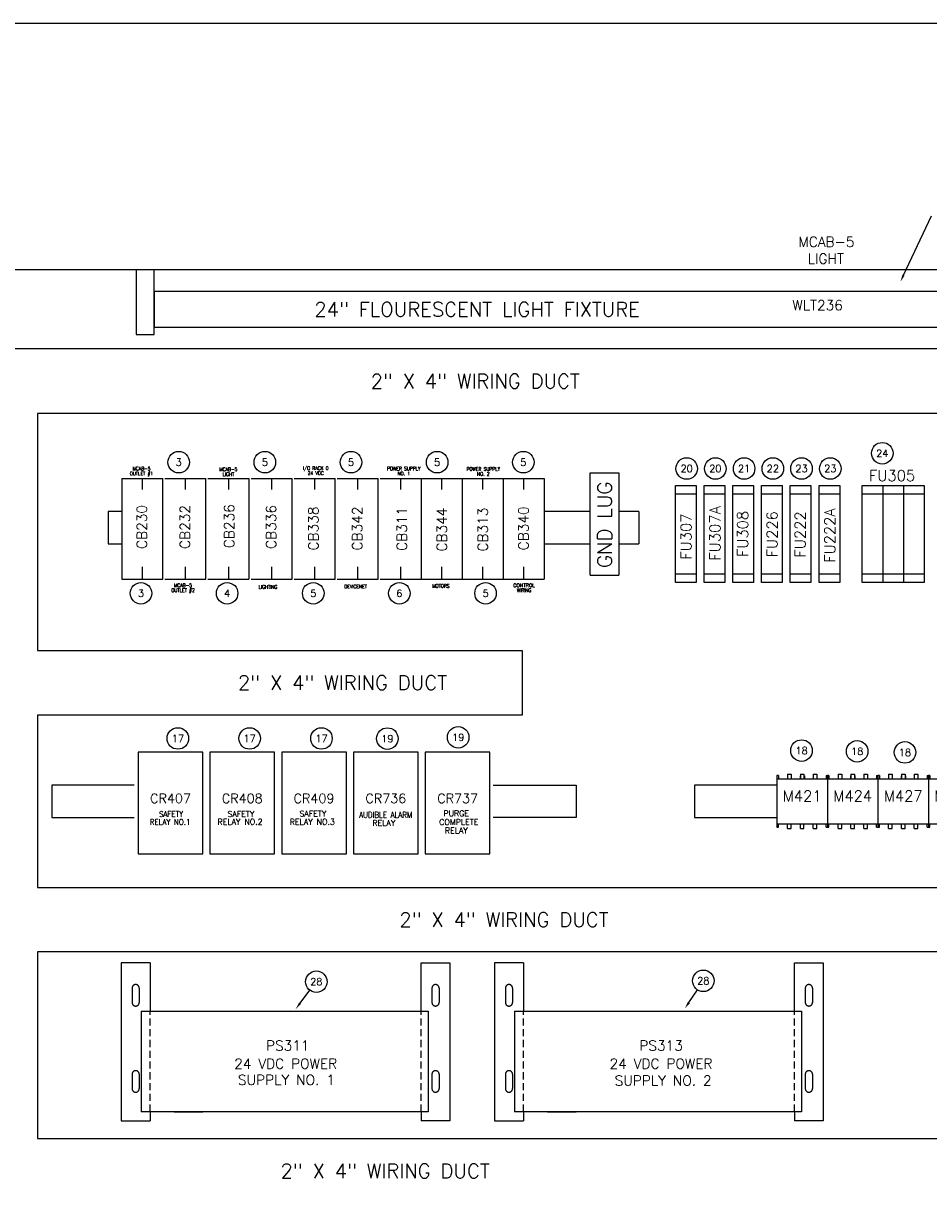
# Model space of a CAD drawing. Header units: inches. Extents: x 0 to 120, y 0 to 76.
# Tile 3 of 5: x 17 to 49, y 35 to 76. Entities that reach past the tile are written whole.
import ezdxf
from ezdxf.enums import TextEntityAlignment as Align

# ---------------------------------------------------------------- set-up
doc = ezdxf.new("R2010")
doc.units = ezdxf.units.IN
doc.header["$MEASUREMENT"] = 0
doc.linetypes.add('DASHED', pattern=[0.75, 0.5, -0.25])
doc.linetypes.add('DASHED2', pattern=[0.375, 0.25, -0.125])
for name, color, linetype in [('PBAL', 7, 'Continuous'), ('PDESC', 1, 'Continuous'), ('PITEM', 1, 'Continuous'), ('PSYMS', 7, 'Continuous'), ('PTAG', 30, 'Continuous')]:
    doc.layers.add(name, color=color, linetype=linetype)
doc.layers.add('Viewports', color=3, linetype='Continuous', plot=False)
doc.styles.add('LEGACY', font='romans.shx')
doc.styles.add('ROMANS', font='ROMANS.SHX')
doc.styles.add('WD', font='romans.shx')

# ---------------------------------------------------------------- blocks, each defined once
blk = doc.blocks.new('WD_PTAG')
at = {"style": 'LEGACY', "width": 0.9}
for tag, flags, p in [('P_ITEM', 9, (0, 0.374)), ('P_TAG1', 8, (0, 0.202)), ('DESC1', 8, (0, 0))]:
    blk.add_attdef(tag, text='', height=0.125, dxfattribs=dict(at, flags=flags)).set_placement(p, align=Align.CENTER)
at = {"style": 'LEGACY', "width": 0.7}
blk.add_attdef('LOC', text='', height=0.0625, dxfattribs=at).set_placement((0, 0.359), align=Align.CENTER)
at = {"style": 'LEGACY', "width": 0.9, "flags": 8}
blk.add_attdef('DESC2', text='', height=0.125, dxfattribs=at).set_placement((0.001, -0.047), align=Align.TOP_CENTER)
at = {"linetype": 'Continuous', "style": 'LEGACY', "flags": 1}
for tag, p in [('P_MFG', (-0.016, -0.297)), ('P_CAT', (-0.016, -0.231))]:
    blk.add_attdef(tag, text='', height=0.05, dxfattribs=at).set_placement(p, align=Align.MIDDLE)
at = {"linetype": 'Continuous', "style": 'LEGACY', "flags": 9}
for tag, p in [('P_ASSYCODE', (-0.016, -0.344)), ('WDBLKNAM', (-0.016, -0.197)), ('RATING1', (-0.016, -0.359)), ('RATING2', (-0.016, -0.375)), ('RATING4', (-0.016, -0.391)), ('RATING3', (-0.016, -0.406)), ('RATING10', (-0.016, -0.5)), ('RATING12', (-0.016, -0.516)), ('RATING11', (-0.016, -0.531)), ('RATING8', (-0.016, -0.422)), ('RATING7', (-0.016, -0.438)), ('RATING6', (-0.016, -0.453)), ('RATING5', (-0.016, -0.469)), ('RATING9', (-0.016, -0.484))]:
    blk.add_attdef(tag, text='', height=0.01, dxfattribs=at).set_placement(p, align=Align.CENTER)
blk = doc.blocks.new('PNLB56')
at = {"layer": 'PBAL'}
blk.add_circle((0, 0), 0.375, dxfattribs=at)
at = {"layer": 'PITEM', "style": 'LEGACY'}
blk.add_attdef('B_ITEM', text='', height=0.25, dxfattribs=at).set_placement((0, 0), align=Align.MIDDLE)
blk = doc.blocks.new('PNLB65')
at = {"layer": 'PBAL'}
blk.add_circle((0, 0), 0.375, dxfattribs=at)
at = {"layer": 'PITEM', "style": 'LEGACY'}
blk.add_attdef('B_ITEM', text='', height=0.25, dxfattribs=at).set_placement((0, 0), align=Align.MIDDLE)
blk = doc.blocks.new('PNLB74')
at = {"layer": 'PBAL'}
blk.add_circle((0, 0), 0.375, dxfattribs=at)
at = {"layer": 'PITEM', "style": 'LEGACY'}
blk.add_attdef('B_ITEM', text='', height=0.25, dxfattribs=at).set_placement((0, 0), align=Align.MIDDLE)
blk = doc.blocks.new('PNLB83')
at = {"layer": 'PBAL'}
blk.add_circle((0, 0), 0.375, dxfattribs=at)
at = {"layer": 'PITEM', "style": 'LEGACY'}
blk.add_attdef('B_ITEM', text='', height=0.25, dxfattribs=at).set_placement((0, 0), align=Align.MIDDLE)
blk = doc.blocks.new('PNLB92')
at = {"layer": 'PBAL'}
blk.add_circle((0, 0), 0.375, dxfattribs=at)
at = {"layer": 'PITEM', "style": 'LEGACY'}
blk.add_attdef('B_ITEM', text='', height=0.25, dxfattribs=at).set_placement((0, 0), align=Align.MIDDLE)
blk = doc.blocks.new('PNLBA1')
at = {"layer": 'PBAL'}
blk.add_circle((0, 0), 0.375, dxfattribs=at)
at = {"layer": 'PITEM', "style": 'LEGACY'}
blk.add_attdef('B_ITEM', text='', height=0.25, dxfattribs=at).set_placement((0, 0), align=Align.MIDDLE)
blk = doc.blocks.new('PNLBB0')
at = {"layer": 'PBAL'}
blk.add_circle((0, 0), 0.375, dxfattribs=at)
at = {"layer": 'PITEM', "style": 'LEGACY'}
blk.add_attdef('B_ITEM', text='', height=0.25, dxfattribs=at).set_placement((0, 0), align=Align.MIDDLE)
blk = doc.blocks.new('PNLBBF')
at = {"layer": 'PBAL'}
blk.add_circle((0, 0), 0.375, dxfattribs=at)
at = {"layer": 'PITEM', "style": 'LEGACY'}
blk.add_attdef('B_ITEM', text='', height=0.25, dxfattribs=at).set_placement((0, 0), align=Align.MIDDLE)
blk = doc.blocks.new('PNLBCE')
at = {"layer": 'PBAL'}
blk.add_circle((0, 0), 0.375, dxfattribs=at)
at = {"layer": 'PITEM', "style": 'LEGACY'}
blk.add_attdef('B_ITEM', text='', height=0.25, dxfattribs=at).set_placement((0, 0), align=Align.MIDDLE)
blk = doc.blocks.new('PNLBDD')
at = {"layer": 'PBAL'}
blk.add_circle((0, 0), 0.375, dxfattribs=at)
at = {"layer": 'PITEM', "style": 'LEGACY'}
blk.add_attdef('B_ITEM', text='', height=0.25, dxfattribs=at).set_placement((0, 0), align=Align.MIDDLE)
blk = doc.blocks.new('PNLBEC')
at = {"layer": 'PBAL'}
blk.add_circle((0, 0), 0.375, dxfattribs=at)
at = {"layer": 'PITEM', "style": 'LEGACY'}
blk.add_attdef('B_ITEM', text='', height=0.25, dxfattribs=at).set_placement((0, 0), align=Align.MIDDLE)
blk = doc.blocks.new('PNLBFB')
at = {"layer": 'PBAL'}
blk.add_circle((0, 0), 0.375, dxfattribs=at)
at = {"layer": 'PITEM', "style": 'LEGACY'}
blk.add_attdef('B_ITEM', text='', height=0.25, dxfattribs=at).set_placement((0, 0), align=Align.MIDDLE)
blk = doc.blocks.new('PNLC0A')
at = {"layer": 'PBAL'}
blk.add_circle((0, 0), 0.375, dxfattribs=at)
at = {"layer": 'PITEM', "style": 'LEGACY'}
blk.add_attdef('B_ITEM', text='', height=0.25, dxfattribs=at).set_placement((0, 0), align=Align.MIDDLE)
blk = doc.blocks.new('PNLC19')
at = {"layer": 'PBAL'}
blk.add_circle((0, 0), 0.375, dxfattribs=at)
at = {"layer": 'PITEM', "style": 'LEGACY'}
blk.add_attdef('B_ITEM', text='', height=0.25, dxfattribs=at).set_placement((0, 0), align=Align.MIDDLE)
blk = doc.blocks.new('PNLC28')
at = {"layer": 'PBAL'}
blk.add_circle((0, 0), 0.375, dxfattribs=at)
at = {"layer": 'PITEM', "style": 'LEGACY'}
blk.add_attdef('B_ITEM', text='', height=0.25, dxfattribs=at).set_placement((0, 0), align=Align.MIDDLE)
blk = doc.blocks.new('PNLC37')
at = {"layer": 'PBAL'}
blk.add_circle((0, 0), 0.375, dxfattribs=at)
at = {"layer": 'PITEM', "style": 'LEGACY'}
blk.add_attdef('B_ITEM', text='', height=0.25, dxfattribs=at).set_placement((0, 0), align=Align.MIDDLE)
blk = doc.blocks.new('PNLC46')
at = {"layer": 'PBAL'}
blk.add_circle((0, 0), 0.375, dxfattribs=at)
at = {"layer": 'PITEM', "style": 'LEGACY'}
blk.add_attdef('B_ITEM', text='', height=0.25, dxfattribs=at).set_placement((0, 0), align=Align.MIDDLE)
blk = doc.blocks.new('PNLCC5')
at = {"layer": 'PBAL'}
blk.add_circle((0, 0), 0.375, dxfattribs=at)
at = {"layer": 'PITEM', "style": 'LEGACY'}
blk.add_attdef('B_ITEM', text='', height=0.25, dxfattribs=at).set_placement((0, 0), align=Align.MIDDLE)
blk = doc.blocks.new('PNLCD4')
at = {"layer": 'PBAL'}
blk.add_circle((0, 0), 0.375, dxfattribs=at)
at = {"layer": 'PITEM', "style": 'LEGACY'}
blk.add_attdef('B_ITEM', text='', height=0.25, dxfattribs=at).set_placement((0, 0), align=Align.MIDDLE)
blk = doc.blocks.new('PNLCE3')
at = {"layer": 'PBAL'}
blk.add_circle((0, 0), 0.375, dxfattribs=at)
at = {"layer": 'PITEM', "style": 'LEGACY'}
blk.add_attdef('B_ITEM', text='', height=0.25, dxfattribs=at).set_placement((0, 0), align=Align.MIDDLE)
blk = doc.blocks.new('PNLCF2')
at = {"layer": 'PBAL'}
blk.add_circle((0, 0), 0.375, dxfattribs=at)
at = {"layer": 'PITEM', "style": 'LEGACY'}
blk.add_attdef('B_ITEM', text='', height=0.25, dxfattribs=at).set_placement((0, 0), align=Align.MIDDLE)
blk = doc.blocks.new('PNLD01')
at = {"layer": 'PBAL'}
blk.add_circle((0, 0), 0.375, dxfattribs=at)
at = {"layer": 'PITEM', "style": 'LEGACY'}
blk.add_attdef('B_ITEM', text='', height=0.25, dxfattribs=at).set_placement((0, 0), align=Align.MIDDLE)
blk = doc.blocks.new('PNLD10')
at = {"layer": 'PBAL'}
blk.add_circle((0, 0), 0.375, dxfattribs=at)
at = {"layer": 'PITEM', "style": 'LEGACY'}
blk.add_attdef('B_ITEM', text='', height=0.25, dxfattribs=at).set_placement((0, 0), align=Align.MIDDLE)
blk = doc.blocks.new('PNLD1F')
at = {"layer": 'PBAL'}
blk.add_circle((0, 0), 0.375, dxfattribs=at)
at = {"layer": 'PITEM', "style": 'LEGACY'}
blk.add_attdef('B_ITEM', text='', height=0.25, dxfattribs=at).set_placement((0, 0), align=Align.MIDDLE)
blk = doc.blocks.new('PNLD2E')
at = {"layer": 'PBAL'}
blk.add_circle((0, 0), 0.375, dxfattribs=at)
at = {"layer": 'PITEM', "style": 'LEGACY'}
blk.add_attdef('B_ITEM', text='', height=0.25, dxfattribs=at).set_placement((0, 0), align=Align.MIDDLE)
blk = doc.blocks.new('ABCRA040')
for p, q in [((2.25, 3.53125), (0, 3.53125)), ((0, 3.53125), (0, 0)), ((2.25, 0), (2.25, 3.53125)), ((0, 0), (2.25, 0))]:
    blk.add_line(p, q)
blk = doc.blocks.new('PNL2498')
at = {"layer": 'PBAL'}
blk.add_circle((0.227, 0.299), 0.375, dxfattribs=at)
at = {"layer": 'PITEM', "style": 'LEGACY'}
blk.add_attdef('B_ITEM', text='', height=0.25, dxfattribs=at).set_placement((0.227, 0.299), align=Align.MIDDLE)
blk = doc.blocks.new('PNL24AA')
at = {"layer": 'PBAL'}
blk.add_circle((0.208, 0.312), 0.375, dxfattribs=at)
at = {"layer": 'PITEM', "style": 'LEGACY'}
blk.add_attdef('B_ITEM', text='', height=0.25, dxfattribs=at).set_placement((0.208, 0.312), align=Align.MIDDLE)
blk = doc.blocks.new('ABMSE090')
for p, q in [((0, 1.801), (0, 0)), ((0.05, 1.801), (0, 1.801)), ((0, 1.681), (1.76, 1.681)), ((0.05, 1.801), (0.05, 1.681)), ((0.371, 1.851), (0.371, 1.681)), ((0.371, 1.851), (0.496, 1.851)), ((0.496, 1.851), (0.496, 1.681)), ((0.805, 1.791), (0.805, 1.681)), ((0.805, 1.791), (0.818, 1.791)), ((0.818, 1.851), (0.818, 1.681)), ((0.818, 1.851), (0.942, 1.851)), ((0.942, 1.851), (0.942, 1.681)), ((0.955, 1.791), (0.942, 1.791)), ((0.955, 1.791), (0.955, 1.681)), ((1.264, 1.851), (1.264, 1.681)), ((1.264, 1.851), (1.389, 1.851)), ((1.389, 1.851), (1.389, 1.681)), ((1.71, 1.801), (1.71, 1.681)), ((1.71, 1.801), (1.76, 1.801)), ((1.76, 1.801), (1.76, 0)), ((0, 0.12), (1.76, 0.12)), ((0, 0), (0.05, 0)), ((0.05, 0), (0.05, 0.12)), ((0.371, -0.05), (0.371, 0.12)), ((0.496, -0.05), (0.496, 0.12)), ((0.818, -0.05), (0.818, 0.12)), ((0.942, -0.05), (0.942, 0.12)), ((1.264, -0.05), (1.264, 0.12)), ((1.389, -0.05), (1.389, 0.12)), ((1.71, 0), (1.71, 0.12)), ((1.71, 0), (1.76, 0)), ((0.371, -0.05), (0.496, -0.05)), ((0.818, -0.05), (0.942, -0.05)), ((1.264, -0.05), (1.389, -0.05))]:
    blk.add_line(p, q)
blk = doc.blocks.new('ABMSE130')
for p, q in [((0, 1.801), (0, 0)), ((0.05, 1.801), (0, 1.801)), ((0, 1.681), (1.76, 1.681)), ((0.05, 1.801), (0.05, 1.681)), ((0.371, 1.851), (0.371, 1.681)), ((0.371, 1.851), (0.496, 1.851)), ((0.496, 1.851), (0.496, 1.681)), ((0.805, 1.791), (0.805, 1.681)), ((0.805, 1.791), (0.818, 1.791)), ((0.818, 1.851), (0.818, 1.681)), ((0.818, 1.851), (0.942, 1.851)), ((0.942, 1.851), (0.942, 1.681)), ((0.955, 1.791), (0.942, 1.791)), ((0.955, 1.791), (0.955, 1.681)), ((1.264, 1.851), (1.264, 1.681)), ((1.264, 1.851), (1.389, 1.851)), ((1.389, 1.851), (1.389, 1.681)), ((1.71, 1.801), (1.71, 1.681)), ((1.71, 1.801), (1.76, 1.801)), ((1.76, 1.801), (1.76, 0)), ((0, 0.12), (1.76, 0.12)), ((0, 0), (0.05, 0)), ((0.05, 0), (0.05, 0.12)), ((0.371, -0.05), (0.371, 0.12)), ((0.496, -0.05), (0.496, 0.12)), ((0.818, -0.05), (0.818, 0.12)), ((0.942, -0.05), (0.942, 0.12)), ((1.264, -0.05), (1.264, 0.12)), ((1.389, -0.05), (1.389, 0.12)), ((1.71, 0), (1.71, 0.12)), ((1.71, 0), (1.76, 0)), ((0.371, -0.05), (0.496, -0.05)), ((0.818, -0.05), (0.942, -0.05)), ((1.264, -0.05), (1.389, -0.05))]:
    blk.add_line(p, q)

msp = doc.modelspace()

# ---------------------------------------------------------------- linework, layer by layer
at = {"color": 4}
for p, q in [((64.125, 67.5), (12.5, 67.5)), ((61.75, 64.75), (14.25, 64.75)), ((61.75, 62.5), (17.5, 62.5)), ((17.5, 62.5), (17.506, 54.25)), ((17.506, 54.25), (34.377, 54.25)), ((34.377, 54.25), (34.377, 52)), ((17.5, 52), (17.502, 46)), ((34.377, 52), (17.5, 52)), ((17.502, 46), (61.75, 46)), ((17.503, 43.75), (17.506, 37.25)), ((51.25, 43.75), (17.503, 43.75)), ((17.506, 37.25), (51.25, 37.25))]:
    msp.add_line(p, q, dxfattribs=at)
for p, q in [((20.938, 67.5), (20.938, 65.25)), ((21.562, 65.25), (21.562, 67.5)), ((55.062, 66.75), (21.562, 66.75)), ((21.562, 66.75), (21.562, 65.5)), ((21.562, 65.5), (55.062, 65.5)), ((20.938, 65.25), (21.562, 65.25)), ((20.439, 60.234), (20.439, 56.734)), ((20.439, 60.234), (21.867, 60.234)), ((21.149, 60.234), (21.149, 59.851)), ((21.859, 60.234), (21.859, 56.734)), ((21.939, 60.234), (23.367, 60.234)), ((22.649, 60.234), (22.649, 59.851)), ((23.359, 60.234), (23.359, 56.734)), ((23.439, 60.234), (24.867, 60.234)), ((24.149, 60.234), (24.149, 59.851)), ((24.859, 60.234), (24.859, 56.734)), ((24.939, 60.234), (26.367, 60.234)), ((25.649, 60.234), (25.649, 59.851)), ((26.359, 60.234), (26.359, 56.734)), ((26.439, 60.234), (27.867, 60.234)), ((27.149, 60.234), (27.149, 59.851)), ((27.859, 60.234), (27.859, 56.734)), ((27.939, 60.234), (29.367, 60.234)), ((28.649, 60.234), (28.649, 59.851)), ((29.359, 60.234), (29.359, 56.734)), ((29.439, 60.234), (30.867, 60.234)), ((30.149, 60.234), (30.149, 59.851)), ((30.859, 60.234), (30.859, 56.734)), ((30.867, 60.234), (32.294, 60.234)), ((31.577, 60.234), (31.577, 59.851)), ((32.287, 60.234), (32.287, 56.734)), ((32.294, 60.234), (33.722, 60.234)), ((33.004, 60.234), (33.004, 59.851)), ((33.714, 60.234), (33.714, 56.734)), ((33.722, 60.234), (35.149, 60.234)), ((34.432, 60.234), (34.432, 59.851)), ((35.142, 60.234), (35.142, 56.734)), ((36.75, 56.875), (36.75, 60.438)), ((36.75, 60.438), (37.75, 60.438)), ((37.75, 60.438), (37.75, 56.875)), ((39.718, 59.988), (40.438, 59.988)), ((39.718, 56.613), (39.718, 59.988)), ((40.438, 59.696), (39.718, 59.696)), ((40.438, 59.988), (40.438, 56.613)), ((40.718, 56.613), (40.718, 59.988)), ((40.718, 59.988), (41.438, 59.988)), ((41.438, 59.696), (40.718, 59.696)), ((41.438, 59.988), (41.438, 56.613)), ((41.718, 56.613), (41.718, 59.988)), ((41.718, 59.988), (42.438, 59.988)), ((42.438, 59.696), (41.718, 59.696)), ((42.438, 59.988), (42.438, 56.613)), ((42.718, 56.613), (42.718, 59.988)), ((42.718, 59.988), (43.438, 59.988)), ((43.438, 59.696), (42.718, 59.696)), ((43.438, 59.988), (43.438, 56.613)), ((43.718, 56.613), (43.718, 59.988)), ((43.718, 59.988), (44.438, 59.988)), ((44.438, 59.696), (43.718, 59.696)), ((44.438, 59.988), (44.438, 56.613)), ((44.718, 59.988), (45.438, 59.988)), ((44.718, 56.613), (44.718, 59.988)), ((45.438, 59.696), (44.718, 59.696)), ((45.438, 59.988), (45.438, 56.613)), ((46.218, 59.988), (48.375, 59.988)), ((46.218, 56.613), (46.218, 59.988)), ((48.375, 59.696), (46.218, 59.696)), ((46.938, 59.988), (46.938, 56.613)), ((47.655, 59.988), (47.655, 56.613)), ((48.375, 59.988), (48.375, 56.613)), ((19.96, 59.082), (19.96, 57.957)), ((20.439, 59.082), (19.96, 59.082)), ((36.75, 59.082), (35.142, 59.082)), ((38.439, 59.082), (37.75, 59.082)), ((19.96, 57.957), (20.439, 57.957)), ((35.142, 57.957), (36.75, 57.957)), ((37.75, 57.957), (38.439, 57.957)), ((21.149, 57.163), (21.149, 56.734)), ((22.649, 57.163), (22.649, 56.734)), ((24.149, 57.163), (24.149, 56.734)), ((25.649, 57.163), (25.649, 56.734)), ((27.149, 57.163), (27.149, 56.734)), ((28.649, 57.163), (28.649, 56.734)), ((30.149, 57.163), (30.149, 56.734)), ((31.577, 57.163), (31.577, 56.734)), ((33.004, 57.163), (33.004, 56.734)), ((34.432, 57.163), (34.432, 56.734)), ((40.438, 56.906), (39.718, 56.906)), ((41.438, 56.906), (40.718, 56.906)), ((42.438, 56.906), (41.718, 56.906)), ((43.438, 56.906), (42.718, 56.906)), ((44.438, 56.906), (43.718, 56.906)), ((45.438, 56.906), (44.718, 56.906)), ((48.375, 56.906), (46.218, 56.906)), ((20.439, 56.734), (21.867, 56.734)), ((21.939, 56.734), (23.367, 56.734)), ((23.439, 56.734), (24.867, 56.734)), ((24.939, 56.734), (26.367, 56.734)), ((26.439, 56.734), (27.867, 56.734)), ((27.939, 56.734), (29.367, 56.734)), ((29.439, 56.734), (30.867, 56.734)), ((30.867, 56.734), (32.294, 56.734)), ((32.294, 56.734), (33.722, 56.734)), ((33.722, 56.734), (35.149, 56.734)), ((40.438, 56.613), (39.718, 56.613)), ((41.438, 56.613), (40.718, 56.613)), ((42.438, 56.613), (41.718, 56.613)), ((43.438, 56.613), (42.718, 56.613)), ((44.438, 56.613), (43.718, 56.613)), ((45.438, 56.613), (44.718, 56.613)), ((48.375, 56.613), (46.218, 56.613)), ((18, 49.562), (18, 48.438)), ((20.875, 49.562), (18, 49.562)), ((33.375, 49.562), (36.26, 49.562)), ((40.377, 49.562), (40.377, 48.438)), ((43.252, 49.562), (40.377, 49.562)), ((18, 48.438), (20.875, 48.438)), ((36.26, 48.438), (33.375, 48.438)), ((40.377, 48.438), (43.252, 48.438)), ((18.736, 46), (19.316, 46)), ((19.861, 46), (20.441, 46)), ((21.422, 43.367), (20.422, 43.367)), ((20.422, 43.367), (20.422, 37.867)), ((21.422, 43.367), (21.422, 41.688)), ((30.865, 43.367), (31.865, 43.367)), ((30.865, 41.688), (30.865, 43.367)), ((31.865, 43.367), (31.865, 37.867)), ((33.422, 43.367), (33.422, 37.867)), ((34.422, 43.367), (33.422, 43.367)), ((34.422, 43.367), (34.422, 41.688)), ((43.865, 41.688), (43.865, 43.367)), ((43.865, 43.367), (44.865, 43.367)), ((44.865, 43.367), (44.865, 37.867)), ((21.112, 41.688), (31.112, 41.688)), ((21.112, 41.688), (21.112, 38.188)), ((31.112, 41.688), (31.112, 38.188)), ((34.112, 41.688), (44.112, 41.688)), ((34.112, 41.688), (34.112, 38.188)), ((44.112, 41.688), (44.112, 38.188)), ((31.112, 38.188), (21.112, 38.188)), ((21.422, 38.188), (21.422, 37.867)), ((22.258, 38.188), (23.258, 38.188)), ((30.865, 38.188), (30.865, 37.867)), ((44.112, 38.188), (34.112, 38.188)), ((34.422, 38.188), (34.422, 37.867)), ((35.258, 38.188), (36.258, 38.188)), ((43.865, 38.188), (43.865, 37.867)), ((20.422, 37.867), (21.422, 37.867)), ((31.865, 37.867), (30.865, 37.867)), ((33.422, 37.867), (34.422, 37.867)), ((44.865, 37.867), (43.865, 37.867))]:
    msp.add_line(p, q)
at = {"linetype": 'DASHED'}
for p, q in [((20.797, 42.492), (20.797, 41.992)), ((21.047, 42.492), (21.047, 41.992)), ((31.24, 42.492), (31.24, 41.992)), ((31.49, 42.492), (31.49, 41.992)), ((33.797, 42.492), (33.797, 41.992)), ((34.047, 42.492), (34.047, 41.992)), ((44.24, 42.492), (44.24, 41.992)), ((44.49, 42.492), (44.49, 41.992)), ((20.797, 39.492), (20.797, 38.992)), ((21.047, 39.492), (21.047, 38.992)), ((31.24, 39.492), (31.24, 38.992)), ((31.49, 39.492), (31.49, 38.992)), ((33.797, 39.492), (33.797, 38.992)), ((34.047, 39.492), (34.047, 38.992)), ((44.24, 39.492), (44.24, 38.992)), ((44.49, 39.492), (44.49, 38.992))]:
    msp.add_line(p, q, dxfattribs=at)
at = {"linetype": 'DASHED2'}
for p, q in [((21.422, 38.188), (21.422, 41.688)), ((30.865, 38.188), (30.865, 41.688)), ((34.422, 38.188), (34.422, 41.688)), ((43.865, 38.188), (43.865, 41.688))]:
    msp.add_line(p, q, dxfattribs=at)
at = {"linetype": 'DASHED'}
for centre, start, end in [((20.922, 42.492), 0, 180), ((31.365, 42.492), 0, 180), ((33.922, 42.492), 0, 180), ((44.365, 42.492), 0, 180), ((20.922, 41.992), 180, 0), ((31.365, 41.992), 180, 0), ((33.922, 41.992), 180, 0), ((44.365, 41.992), 180, 0), ((20.922, 39.492), 0, 180), ((31.365, 39.492), 0, 180), ((33.922, 39.492), 0, 180), ((44.365, 39.492), 0, 180), ((20.922, 38.992), 180, 0), ((31.365, 38.992), 180, 0), ((33.922, 38.992), 180, 0), ((44.365, 38.992), 180, 0)]:
    msp.add_arc(centre, 0.125, start, end, dxfattribs=at)
at = {"layer": 'PBAL'}
for p, q in [((47.661, 67.314), (48.64, 69.385)), ((26.646, 41.963), (26.988, 42.415)), ((40.186, 41.991), (40.481, 42.435))]:
    msp.add_line(p, q, dxfattribs=at)
for points in [[(47.698, 67.296), (47.623, 67.332), (47.554, 67.088)], [(26.679, 41.938), (26.612, 41.988), (26.495, 41.764)], [(40.22, 41.968), (40.151, 42.014), (40.047, 41.783)]]:
    msp.add_solid(points, dxfattribs=at)
at = {"layer": 'PSYMS'}
for p, q in [((38.439, 59.082), (38.439, 57.957)), ((36.75, 56.875), (37.75, 56.875)), ((36.26, 49.562), (36.26, 48.438))]:
    msp.add_line(p, q, dxfattribs=at)
at = {"layer": 'Viewports'}
msp.add_lwpolyline([(0, 0), (120, 0), (120, 76.08), (0, 76.08)], close=True, dxfattribs=at)

# ---------------------------------------------------------------- block references
at = {"layer": 'PBAL'}
for name, p, values in [('PNLC46', (46.921, 61.115), {'B_ITEM': '24'}), ('PNLB56', (22.421, 60.803), {'B_ITEM': '3'}), ('PNLB65', (25.421, 60.803), {'B_ITEM': '5'}), ('PNLB74', (28.421, 60.803), {'B_ITEM': '5'}), ('PNLB83', (31.421, 60.803), {'B_ITEM': '5'}), ('PNLB92', (34.421, 60.803), {'B_ITEM': '5'}), ('PNLBEC', (40.11, 60.583), {'B_ITEM': '20'}), ('PNLBFB', (41.11, 60.583), {'B_ITEM': '20'}), ('PNLC0A', (42.11, 60.583), {'B_ITEM': '21'}), ('PNLC19', (43.11, 60.583), {'B_ITEM': '22'}), ('PNLC28', (44.11, 60.583), {'B_ITEM': '23'}), ('PNLC37', (45.11, 60.583), {'B_ITEM': '23'}), ('PNLBA1', (21.106, 56.24), {'B_ITEM': '3'}), ('PNLBB0', (24.106, 56.24), {'B_ITEM': '4'}), ('PNLBBF', (27.106, 56.24), {'B_ITEM': '5'}), ('PNLBCE', (30.106, 56.24), {'B_ITEM': '6'}), ('PNLBDD', (33.106, 56.24), {'B_ITEM': '5'}), ('PNLCC5', (22.391, 51.185), {'B_ITEM': '17'}), ('PNLCD4', (24.891, 51.185), {'B_ITEM': '17'}), ('PNLCE3', (27.391, 51.185), {'B_ITEM': '17'}), ('PNLCF2', (29.688, 51.18), {'B_ITEM': '19'}), ('PNLD01', (32.153, 51.224), {'B_ITEM': '19'}), ('PNLD10', (44.11, 50.763), {'B_ITEM': '18'}), ('PNLD1F', (46.046, 50.735), {'B_ITEM': '18'}), ('PNLD2E', (47.711, 50.698), {'B_ITEM': '18'}), ('PNL2498', (26.988, 42.415), {'B_ITEM': '28'}), ('PNL24AA', (40.481, 42.435), {'B_ITEM': '28'})]:
    msp.add_blockref(name, p, dxfattribs=at).add_auto_attribs(values)
at = {"layer": 'PSYMS'}
ref = msp.add_blockref('WD_PTAG', (44.671, 65.891), dxfattribs=at)
ref.add_attrib('P_TAG1', 'WLT236', dxfattribs={"layer": 'PTAG', "height": 0.35, "style": 'WD', "flags": 8}).set_placement((44.671, 66.094), align=Align.CENTER)
ref.add_attrib('DESC1', 'MCAB-5', dxfattribs={"layer": 'PDESC', "height": 0.35, "style": 'WD', "flags": 8}).set_placement((44.976, 68.3), align=Align.CENTER)
ref.add_attrib('DESC2', 'LIGHT', dxfattribs={"layer": 'PDESC', "height": 0.35, "style": 'WD', "flags": 8}).set_placement((44.953, 68.066), align=Align.TOP_CENTER)
ref = msp.add_blockref('WD_PTAG', (21.218, 61.613), dxfattribs=at)
ref.add_attrib('P_TAG1', 'CB230', dxfattribs={"layer": 'PTAG', "height": 0.35, "rotation": 90, "style": 'WD', "flags": 8}).set_placement((21.313, 58.547), align=Align.CENTER)
ref.add_attrib('DESC1', 'MCAB-5', dxfattribs={"layer": 'PDESC', "height": 0.125, "style": 'WD', "width": 0.9, "flags": 8}).set_placement((21.124, 60.519), align=Align.CENTER)
ref.add_attrib('DESC2', 'OUTLET #1', dxfattribs={"layer": 'PDESC', "height": 0.125, "style": 'WD', "width": 0.9, "flags": 8}).set_placement((21.125, 60.472), align=Align.TOP_CENTER)
ref = msp.add_blockref('WD_PTAG', (28.718, 63.613), dxfattribs=at)
ref.add_attrib('P_TAG1', 'CB236', dxfattribs={"layer": 'PTAG', "height": 0.35, "rotation": 90, "style": 'WD', "flags": 8}).set_placement((24.352, 58.575), align=Align.CENTER)
ref.add_attrib('DESC1', 'MCAB-5', dxfattribs={"layer": 'PDESC', "height": 0.125, "style": 'WD', "width": 0.9, "flags": 8}).set_placement((24.149, 60.493), align=Align.CENTER)
ref.add_attrib('DESC2', 'LIGHT', dxfattribs={"layer": 'PDESC', "height": 0.125, "style": 'WD', "width": 0.9, "flags": 8}).set_placement((24.15, 60.446), align=Align.TOP_CENTER)
ref = msp.add_blockref('WD_PTAG', (27.718, 61.613), dxfattribs=at)
ref.add_attrib('P_TAG1', 'CB338', dxfattribs={"layer": 'PTAG', "height": 0.35, "rotation": 90, "style": 'WD', "flags": 8}).set_placement((27.286, 58.493), align=Align.CENTER)
ref.add_attrib('DESC1', 'I/O RACK 0', dxfattribs={"layer": 'PDESC', "height": 0.125, "style": 'WD', "width": 0.9, "flags": 8}).set_placement((27.191, 60.533), align=Align.CENTER)
ref.add_attrib('DESC2', '24 VDC', dxfattribs={"layer": 'PDESC', "height": 0.125, "style": 'WD', "width": 0.9, "flags": 8}).set_placement((27.192, 60.486), align=Align.TOP_CENTER)
ref = msp.add_blockref('WD_PTAG', (30.218, 61.613), dxfattribs=at)
ref.add_attrib('P_TAG1', 'CB311', dxfattribs={"layer": 'PTAG', "height": 0.35, "rotation": 90, "style": 'WD', "flags": 8}).set_placement((30.367, 58.48), align=Align.CENTER)
ref.add_attrib('DESC1', 'POWER SUPPLY', dxfattribs={"layer": 'PDESC', "height": 0.125, "style": 'WD', "width": 0.9, "flags": 8}).set_placement((30.259, 60.519), align=Align.CENTER)
ref.add_attrib('DESC2', 'NO. 1', dxfattribs={"layer": 'PDESC', "height": 0.125, "style": 'WD', "width": 0.9, "flags": 8}).set_placement((30.26, 60.472), align=Align.TOP_CENTER)
ref = msp.add_blockref('WD_PTAG', (36.218, 61.613), dxfattribs=at)
ref.add_attrib('P_TAG1', 'CB313', dxfattribs={"layer": 'PTAG', "height": 0.35, "rotation": 90, "style": 'WD', "flags": 8}).set_placement((33.184, 58.455), align=Align.CENTER)
ref.add_attrib('DESC1', 'POWER SUPPLY', dxfattribs={"layer": 'PDESC', "height": 0.125, "style": 'WD', "width": 0.9, "flags": 8}).set_placement((33.028, 60.505), align=Align.CENTER)
ref.add_attrib('DESC2', 'NO. 2', dxfattribs={"layer": 'PDESC', "height": 0.125, "style": 'WD', "width": 0.9, "flags": 8}).set_placement((33.029, 60.458), align=Align.TOP_CENTER)
ref = msp.add_blockref('WD_PTAG', (47.262, 60.116), dxfattribs=at)
ref.add_attrib('P_TAG1', 'FU305', dxfattribs={"layer": 'PTAG', "height": 0.375, "style": 'LEGACY', "flags": 8}).set_placement((47.262, 60.149), align=Align.CENTER)
ref = msp.add_blockref('WD_PTAG', (22.718, 61.613), dxfattribs=at)
ref.add_attrib('P_TAG1', 'CB232', dxfattribs={"layer": 'PTAG', "height": 0.35, "rotation": 90, "style": 'WD', "flags": 8}).set_placement((22.813, 58.547), align=Align.CENTER)
ref.add_attrib('DESC1', 'MCAB-5', dxfattribs={"layer": 'PDESC', "height": 0.125, "style": 'WD', "width": 0.9, "flags": 8}).set_placement((22.57, 56.454), align=Align.CENTER)
ref.add_attrib('DESC2', 'OUTLET #2', dxfattribs={"layer": 'PDESC', "height": 0.125, "style": 'WD', "width": 0.9, "flags": 8}).set_placement((22.571, 56.407), align=Align.TOP_CENTER)
ref = msp.add_blockref('WD_PTAG', (25.718, 61.613), dxfattribs=at)
ref.add_attrib('P_TAG1', 'CB336', dxfattribs={"layer": 'PTAG', "height": 0.35, "rotation": 90, "style": 'WD', "flags": 8}).set_placement((25.813, 58.547), align=Align.CENTER)
ref.add_attrib('DESC1', 'LIGHTING', dxfattribs={"layer": 'PDESC', "height": 0.125, "style": 'WD', "width": 0.9, "flags": 8}).set_placement((25.529, 56.4), align=Align.CENTER)
ref = msp.add_blockref('WD_PTAG', (41.224, 58.325), dxfattribs=dict(at, rotation=90))
ref.add_attrib('P_TAG1', 'FU307A', dxfattribs={"layer": 'PTAG', "height": 0.375, "rotation": 90, "style": 'LEGACY', "flags": 8}).set_placement((41.283, 58.325), align=Align.CENTER)
ref = msp.add_blockref('WD_PTAG', (28.718, 61.613), dxfattribs=at)
ref.add_attrib('P_TAG1', 'CB342', dxfattribs={"layer": 'PTAG', "height": 0.35, "rotation": 90, "style": 'WD', "flags": 8}).set_placement((28.813, 58.493), align=Align.CENTER)
ref.add_attrib('DESC1', 'DEVICENET', dxfattribs={"layer": 'PDESC', "height": 0.125, "style": 'WD', "width": 0.9, "flags": 8}).set_placement((28.583, 56.413), align=Align.CENTER)
ref = msp.add_blockref('WD_PTAG', (33.718, 61.613), dxfattribs=at)
ref.add_attrib('P_TAG1', 'CB344', dxfattribs={"layer": 'PTAG', "height": 0.35, "rotation": 90, "style": 'WD', "flags": 8}).set_placement((31.759, 58.455), align=Align.CENTER)
ref.add_attrib('DESC1', 'MOTORS', dxfattribs={"layer": 'PDESC', "height": 0.125, "style": 'WD', "width": 0.9, "flags": 8}).set_placement((31.551, 56.433), align=Align.CENTER)
ref = msp.add_blockref('WD_PTAG', (34.602, 58.298), dxfattribs=at)
ref.add_attrib('P_TAG1', 'CB340', dxfattribs={"layer": 'PTAG', "height": 0.35, "rotation": 90, "style": 'WD', "flags": 8}).set_placement((34.602, 58.5), align=Align.CENTER)
ref.add_attrib('DESC1', 'CONTROL', dxfattribs={"layer": 'PDESC', "height": 0.125, "style": 'WD', "flags": 8}).set_placement((34.448, 56.455), align=Align.CENTER)
ref.add_attrib('DESC2', 'WIRING', dxfattribs={"layer": 'PDESC', "height": 0.125, "style": 'WD', "width": 0.9, "flags": 8}).set_placement((34.449, 56.408), align=Align.TOP_CENTER)
ref = msp.add_blockref('WD_PTAG', (40.111, 58.214), dxfattribs=dict(at, rotation=90))
ref.add_attrib('P_TAG1', 'FU307', dxfattribs={"layer": 'PTAG', "height": 0.375, "rotation": 90, "style": 'LEGACY', "flags": 8}).set_placement((40.278, 58.214), align=Align.CENTER)
ref = msp.add_blockref('WD_PTAG', (42.103, 58.303), dxfattribs=dict(at, rotation=90))
ref.add_attrib('P_TAG1', 'FU308', dxfattribs={"layer": 'PTAG', "height": 0.375, "rotation": 90, "style": 'LEGACY', "flags": 8}).set_placement((42.248, 58.303), align=Align.CENTER)
ref = msp.add_blockref('WD_PTAG', (43.305, 58.295), dxfattribs=dict(at, rotation=90))
ref.add_attrib('P_TAG1', 'FU226', dxfattribs={"layer": 'PTAG', "height": 0.375, "rotation": 90, "style": 'LEGACY', "flags": 8}).set_placement((43.272, 58.295), align=Align.CENTER)
ref = msp.add_blockref('WD_PTAG', (44.252, 58.288), dxfattribs=dict(at, rotation=90))
ref.add_attrib('P_TAG1', 'FU222', dxfattribs={"layer": 'PTAG', "height": 0.375, "rotation": 90, "style": 'LEGACY', "flags": 8}).set_placement((44.25, 58.288), align=Align.CENTER)
ref = msp.add_blockref('WD_PTAG', (45.245, 58.249), dxfattribs=dict(at, rotation=90))
ref.add_attrib('P_TAG1', 'FU222A', dxfattribs={"layer": 'PTAG', "height": 0.375, "rotation": 90, "style": 'LEGACY', "flags": 8}).set_placement((45.282, 58.249), align=Align.CENTER)
ref = msp.add_blockref('ABCRA040', (21.009, 47.171), dxfattribs=at)
ref.add_attrib('P_TAG1', 'CR407', dxfattribs={"layer": 'PTAG', "height": 0.325, "style": 'WD'}).set_placement((22.134, 48.937), align=Align.CENTER)
ref.add_attrib('DESC1', 'SAFETY', dxfattribs={"layer": 'PDESC', "height": 0.2, "style": 'WD', "width": 0.9}).set_placement((22.155, 48.452), align=Align.CENTER)
ref.add_attrib('DESC2', 'RELAY NO.1', dxfattribs={"layer": 'PDESC', "height": 0.2, "style": 'WD', "width": 0.9}).set_placement((22.121, 48.175), align=Align.CENTER)
ref = msp.add_blockref('ABCRA040', (23.509, 47.171), dxfattribs=at)
ref.add_attrib('P_TAG1', 'CR408', dxfattribs={"layer": 'PTAG', "height": 0.325, "style": 'WD'}).set_placement((24.634, 48.937), align=Align.CENTER)
ref.add_attrib('DESC1', 'SAFETY', dxfattribs={"layer": 'PDESC', "height": 0.2, "style": 'WD'}).set_placement((24.587, 48.455), align=Align.CENTER)
ref.add_attrib('DESC2', 'RELAY NO.2', dxfattribs={"layer": 'PDESC', "height": 0.2, "style": 'WD'}).set_placement((24.557, 48.182), align=Align.CENTER)
ref = msp.add_blockref('ABCRA040', (26.009, 47.171), dxfattribs=at)
ref.add_attrib('P_TAG1', 'CR409', dxfattribs={"layer": 'PTAG', "height": 0.325, "style": 'WD'}).set_placement((27.134, 48.937), align=Align.CENTER)
ref.add_attrib('DESC1', 'SAFETY', dxfattribs={"layer": 'PDESC', "height": 0.2, "style": 'WD'}).set_placement((27.093, 48.465), align=Align.CENTER)
ref.add_attrib('DESC2', 'RELAY NO.3', dxfattribs={"layer": 'PDESC', "height": 0.2, "style": 'WD'}).set_placement((27.073, 48.182), align=Align.CENTER)
ref = msp.add_blockref('ABCRA040', (28.509, 47.171), dxfattribs=at)
ref.add_attrib('P_TAG1', 'CR736', dxfattribs={"layer": 'PTAG', "height": 0.325, "style": 'WD'}).set_placement((29.634, 48.937), align=Align.CENTER)
ref.add_attrib('DESC1', 'AUDIBLE ALARM', dxfattribs={"layer": 'PDESC', "height": 0.2, "style": 'WD', "width": 0.9}).set_placement((29.629, 48.424), align=Align.CENTER)
ref.add_attrib('DESC2', 'RELAY', dxfattribs={"layer": 'PDESC', "height": 0.2, "style": 'WD'}).set_placement((29.565, 48.142), align=Align.CENTER)
ref = msp.add_blockref('ABCRA040', (31.009, 47.171), dxfattribs=at)
ref.add_attrib('P_TAG1', 'CR737', dxfattribs={"layer": 'PTAG', "height": 0.325, "style": 'WD'}).set_placement((32.134, 48.937), align=Align.CENTER)
ref.add_attrib('DESC1', 'PURGE', dxfattribs={"layer": 'PDESC', "height": 0.2, "style": 'WD'}).set_placement((32.084, 48.475), align=Align.CENTER)
ref.add_attrib('DESC2', 'COMPLETE', dxfattribs={"layer": 'PDESC', "height": 0.2, "style": 'WD'}).set_placement((32.175, 48.172), align=Align.CENTER)
ref.add_attrib('DESC3', 'RELAY', (31.69, 47.879), dxfattribs={"layer": 'PDESC', "height": 0.2, "style": 'WD'})
ref = msp.add_blockref('ABMSE090', (43.252, 48.095), dxfattribs=at)
ref.add_attrib('P_TAG1', 'M421', dxfattribs={"layer": 'PTAG', "height": 0.375, "style": 'WD'}).set_placement((44.132, 48.995), align=Align.CENTER)
ref = msp.add_blockref('ABMSE090', (45.012, 48.095), dxfattribs=at)
ref.add_attrib('P_TAG1', 'M424', dxfattribs={"layer": 'PTAG', "height": 0.375, "style": 'WD'}).set_placement((45.892, 48.995), align=Align.CENTER)
ref = msp.add_blockref('ABMSE130', (46.772, 48.095), dxfattribs=at)
ref.add_attrib('P_TAG1', 'M427', dxfattribs={"layer": 'PTAG', "height": 0.375, "style": 'WD'}).set_placement((47.652, 48.995), align=Align.CENTER)
ref = msp.add_blockref('ABMSE130', (48.532, 48.095), dxfattribs=at)
ref.add_attrib('P_TAG1', 'M430', dxfattribs={"layer": 'PTAG', "height": 0.375, "style": 'WD'}).set_placement((49.412, 48.995), align=Align.CENTER)
ref = msp.add_blockref('WD_PTAG', (26.218, 40.113), dxfattribs=at)
ref.add_attrib('P_TAG1', 'PS311', dxfattribs={"layer": 'PTAG', "height": 0.35, "style": 'WD', "flags": 8}).set_placement((26.218, 40.316), align=Align.CENTER)
ref.add_attrib('DESC1', '24 VDC POWER', dxfattribs={"layer": 'PDESC', "height": 0.35, "style": 'WD', "flags": 8}).set_placement((26.147, 39.685), align=Align.CENTER)
ref.add_attrib('DESC2', 'SUPPLY NO. 1', dxfattribs={"layer": 'PDESC', "height": 0.35, "style": 'WD', "flags": 8}).set_placement((26.172, 39.471), align=Align.TOP_CENTER)
ref = msp.add_blockref('WD_PTAG', (39.218, 40.113), dxfattribs=at)
ref.add_attrib('P_TAG1', 'PS313', dxfattribs={"layer": 'PTAG', "height": 0.35, "style": 'WD', "flags": 8}).set_placement((39.218, 40.316), align=Align.CENTER)
ref.add_attrib('DESC1', '24 VDC POWER', dxfattribs={"layer": 'PDESC', "height": 0.35, "style": 'WD', "flags": 8}).set_placement((39.218, 39.685), align=Align.CENTER)
ref.add_attrib('DESC2', 'SUPPLY NO. 2', dxfattribs={"layer": 'PDESC', "height": 0.35, "style": 'WD', "flags": 8}).set_placement((39.291, 39.447), align=Align.TOP_CENTER)

# ---------------------------------------------------------------- texts
at = {"style": 'ROMANS'}
for s, p in [('24" FLOURESCENT LIGHT FIXTURE', (32.812, 65.875)), ('2" X 4" WIRING DUCT', (32.747, 63.375)), ('2" X 4" WIRING DUCT', (28.124, 52.875)), ('2" X 4" WIRING DUCT', (33.747, 44.625)), ('2" X 4" WIRING DUCT', (29.609, 35.875))]:
    msp.add_text(s, height=0.5, dxfattribs=at).set_placement(p, align=Align.CENTER)
msp.add_text('GND LUG', height=0.5, rotation=90, dxfattribs=at).set_placement((37.5, 58.625), align=Align.CENTER)

doc.saveas('drawing.dxf')
